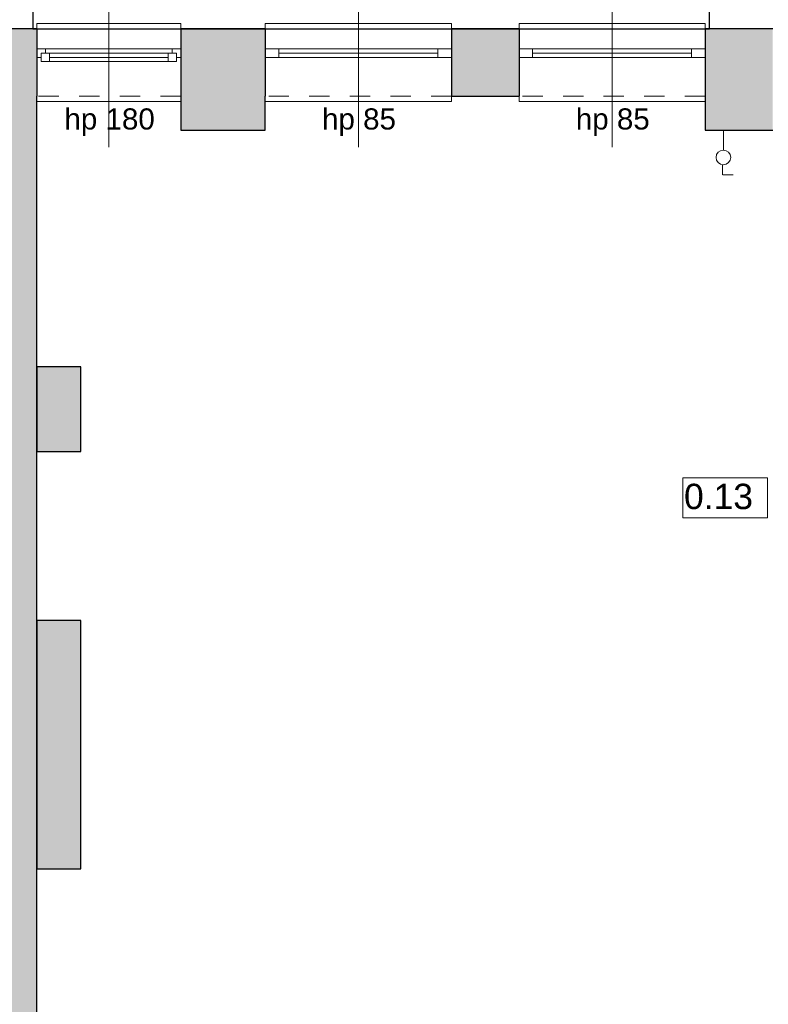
# Model space of a CAD drawing. Header units: centimetres. Extents: x -25572 to 23555, y -2435 to 15405.
# Tile 61 of 134: x 6653 to 7096, y 5530 to 6112. Entities that reach past the tile are written whole.
import ezdxf

# ---------------------------------------------------------------- set-up
doc = ezdxf.new("R2010")
doc.units = ezdxf.units.CM
doc.header["$MEASUREMENT"] = 0
doc.linetypes.add('Przerywana', pattern=[24, 12, -12])
for name, color, linetype, lineweight in [('820-G Rysunki Obrazki_Nr_pióra__4', 7, 'Continuous', 13), ('Nowe_210-A Pomieszczenia_Nr_pióra__41', 7, 'Continuous', 15), ('Nowe_220-A Ściany_Nr_pióra__19', 255, 'Continuous', 0), ('Nowe_220-A Ściany_Nr_pióra__23', 7, 'Continuous', 15), ('Nowe_220-A Ściany_Nr_pióra__27', 7, 'Continuous', 25), ('Nowe_220-A Ściany_Nr_pióra__3', 7, 'Continuous', 13), ('Nowe_220-A Ściany_Nr_pióra__7', 7, 'Continuous', 13), ('Nowe_450-K Stropy_Nr_pióra__21', 7, 'Continuous', 25)]:
    doc.layers.add(name, color=color, linetype=linetype, lineweight=lineweight)
doc.layers.add('Nowe_220-A Ściany_Nr_pióra__45', color=7, linetype='Continuous', lineweight=15, true_color=0x40a5ff)
doc.styles.add('STYL_AUTOMATYCZNY_6', font='arial.ttf')

msp = doc.modelspace()

# ---------------------------------------------------------------- hatches: boundary and pattern name
at = {"layer": 'Nowe_220-A Ściany_Nr_pióra__19', "linetype": 'Continuous', "lineweight": 0}
for points in [[(6329.38, 6107.14), (6329.38, 6067.14), (6663.38, 6067.14), (6663.38, 6107.14)], [(6748.38, 6107.14), (6748.38, 6067.14), (6798.38, 6067.14), (6798.38, 6107.14)], [(6908.38, 6107.14), (6908.38, 6067.14), (6948.38, 6067.14), (6948.38, 6107.14)], [(7058.38, 6067.14), (7098.38, 6067.14), (7098.38, 6090.14), (7098.38, 6095.14), (7098.38, 6107.14), (7058.38, 6107.14)], [(6639.38, 6067.14), (6639.38, 5610.14), (6663.38, 5610.14), (6663.38, 6067.14)], [(6748.38, 6067.14), (6748.38, 6047.14), (6798.38, 6047.14), (6798.38, 6067.14)], [(7058.38, 6067.14), (7058.38, 6047.14), (7098.38, 6047.14), (7098.38, 6067.14)], [(6689.38, 5857.14), (6689.38, 5907.14), (6663.38, 5907.14), (6663.38, 5857.14)], [(6689.38, 5610.14), (6689.38, 5757.14), (6663.38, 5757.14), (6663.38, 5610.14)], [(6663.38, 5490.14), (6663.38, 5610.14), (6639.38, 5610.14), (6639.38, 5490.14)]]:
    msp.add_hatch(color=255, dxfattribs=at).paths.add_polyline_path(points)

# ---------------------------------------------------------------- linework, layer by layer
at = {"layer": '820-G Rysunki Obrazki_Nr_pióra__4', "color": 7, "linetype": 'Continuous', "lineweight": 13}
for p, q in [((7069.17, 6045.06), (7069.17, 6047.14)), ((7069.17, 6035.19), (7069.17, 6045.06)), ((7068.65, 6020.65), (7068.65, 6026.53)), ((7068.82, 6020.65), (7074.88, 6020.65))]:
    msp.add_line(p, q, dxfattribs=at)
msp.add_circle((7069.17, 6030.97), 4.33, dxfattribs=at)
at = {"layer": 'Nowe_210-A Pomieszczenia_Nr_pióra__41', "color": 7, "linetype": 'Continuous', "lineweight": 15}
for p, q in [((7045.1, 5841.41), (7095.14, 5841.41)), ((7045.1, 5817.84), (7045.1, 5841.41)), ((7095.14, 5841.41), (7095.14, 5817.84)), ((7095.14, 5817.84), (7045.1, 5817.84))]:
    msp.add_line(p, q, dxfattribs=at)
at = {"layer": 'Nowe_220-A Ściany_Nr_pióra__23', "color": 7, "linetype": 'Continuous', "lineweight": 15}
for p, q in [((6663.38, 6095.14), (6668.38, 6095.14)), ((6668.38, 6092.64), (6665.88, 6092.64)), ((6665.88, 6092.64), (6665.88, 6090.14)), ((6665.88, 6092.64), (6670.88, 6092.64)), ((6665.88, 6087.64), (6665.88, 6092.64)), ((6668.38, 6095.14), (6668.38, 6092.64)), ((6670.88, 6092.64), (6670.88, 6087.64)), ((6670.88, 6092.64), (6740.88, 6092.64)), ((6740.88, 6087.64), (6740.88, 6092.64)), ((6740.88, 6092.64), (6745.88, 6092.64)), ((6743.38, 6092.64), (6743.38, 6095.14)), ((6743.38, 6095.14), (6748.38, 6095.14)), ((6745.88, 6092.64), (6743.38, 6092.64)), ((6745.88, 6090.14), (6745.88, 6092.64)), ((6745.88, 6092.64), (6745.88, 6087.64)), ((6798.38, 6095.14), (6806.38, 6095.14)), ((6806.38, 6095.14), (6806.38, 6090.14)), ((6900.38, 6090.14), (6900.38, 6095.14)), ((6900.38, 6095.14), (6908.38, 6095.14)), ((6948.38, 6095.14), (6956.38, 6095.14)), ((6956.38, 6095.14), (6956.38, 6090.14)), ((7050.38, 6090.14), (7050.38, 6095.14)), ((7050.38, 6095.14), (7058.38, 6095.14)), ((6665.88, 6090.14), (6663.38, 6090.14)), ((6670.88, 6087.64), (6665.88, 6087.64)), ((6740.88, 6090.14), (6670.88, 6090.14)), ((6740.88, 6087.64), (6670.88, 6087.64)), ((6745.88, 6087.64), (6740.88, 6087.64)), ((6748.38, 6090.14), (6745.88, 6090.14)), ((6806.38, 6090.14), (6798.38, 6090.14)), ((6908.38, 6090.14), (6900.38, 6090.14)), ((6956.38, 6090.14), (6948.38, 6090.14)), ((7058.38, 6090.14), (7050.38, 6090.14))]:
    msp.add_line(p, q, dxfattribs=at)
at = {"layer": 'Nowe_220-A Ściany_Nr_pióra__27', "color": 7, "linetype": 'Continuous', "lineweight": 25}
for p, q in [((6663.38, 6107.14), (6663.38, 6095.14)), ((6663.38, 6107.14), (6663.38, 6095.14)), ((6748.38, 6107.14), (6748.38, 6095.14)), ((6748.38, 6107.14), (6748.38, 6095.14)), ((6798.38, 6107.14), (6798.38, 6095.14)), ((6798.38, 6107.14), (6798.38, 6095.14)), ((6908.38, 6107.14), (6908.38, 6095.14)), ((6908.38, 6107.14), (6908.38, 6095.14)), ((6948.38, 6107.14), (6948.38, 6095.14)), ((6948.38, 6107.14), (6948.38, 6095.14)), ((7058.38, 6107.14), (7058.38, 6095.14)), ((7058.38, 6107.14), (7058.38, 6095.14)), ((6663.38, 6095.14), (6663.38, 6090.14)), ((6663.38, 6095.14), (6663.38, 6090.14)), ((6663.38, 6095.14), (6663.38, 6090.14)), ((6748.38, 6095.14), (6748.38, 6090.14)), ((6748.38, 6095.14), (6748.38, 6090.14)), ((6748.38, 6095.14), (6748.38, 6090.14)), ((6798.38, 6095.14), (6798.38, 6090.14)), ((6798.38, 6095.14), (6798.38, 6090.14)), ((6798.38, 6095.14), (6798.38, 6090.14)), ((6908.38, 6095.14), (6908.38, 6090.14)), ((6908.38, 6095.14), (6908.38, 6090.14)), ((6908.38, 6095.14), (6908.38, 6090.14)), ((6948.38, 6095.14), (6948.38, 6090.14)), ((6948.38, 6095.14), (6948.38, 6090.14)), ((6948.38, 6095.14), (6948.38, 6090.14)), ((7058.38, 6095.14), (7058.38, 6090.14)), ((7058.38, 6095.14), (7058.38, 6090.14)), ((7058.38, 6095.14), (7058.38, 6090.14)), ((6663.38, 6090.14), (6663.38, 6067.14)), ((6663.38, 6090.14), (6663.38, 6067.14)), ((6748.38, 6090.14), (6748.38, 6067.14)), ((6748.38, 6090.14), (6748.38, 6067.14)), ((6798.38, 6090.14), (6798.38, 6067.14)), ((6798.38, 6090.14), (6798.38, 6067.14)), ((6908.38, 6090.14), (6908.38, 6067.14)), ((6908.38, 6090.14), (6908.38, 6067.14)), ((6948.38, 6090.14), (6948.38, 6067.14)), ((6948.38, 6090.14), (6948.38, 6067.14)), ((7058.38, 6090.14), (7058.38, 6067.14)), ((7058.38, 6090.14), (7058.38, 6067.14))]:
    msp.add_line(p, q, dxfattribs=at)
for points in [[(6663.38, 6107.14), (6329.38, 6107.14)], [(6798.38, 6107.14), (6748.38, 6107.14)], [(6948.38, 6107.14), (6908.38, 6107.14)], [(7098.38, 6107.14), (7058.38, 6107.14)], [(6663.38, 5610.14), (6663.38, 6067.14)], [(6748.38, 6067.14), (6748.38, 6047.14)], [(6798.38, 6047.14), (6798.38, 6067.14)], [(6908.38, 6067.14), (6948.38, 6067.14)], [(7058.38, 6067.14), (7058.38, 6047.14)], [(6748.38, 6047.14), (6798.38, 6047.14)], [(7058.38, 6047.14), (7098.38, 6047.14)], [(6689.38, 5907.14), (6663.38, 5907.14)], [(6663.38, 5907.14), (6663.38, 5857.14)], [(6689.38, 5857.14), (6689.38, 5907.14)], [(6663.38, 5857.14), (6689.38, 5857.14)], [(6689.38, 5757.14), (6663.38, 5757.14)], [(6663.38, 5757.14), (6663.38, 5610.14)], [(6689.38, 5610.14), (6689.38, 5757.14)], [(6663.38, 5490.14), (6663.38, 5610.14)], [(6663.38, 5610.14), (6689.38, 5610.14)]]:
    msp.add_lwpolyline(points, dxfattribs=at)
at = {"layer": 'Nowe_220-A Ściany_Nr_pióra__3', "color": 7, "linetype": 'Continuous', "lineweight": 13}
for p, q in [((6748.38, 6110.14), (6663.38, 6110.14)), ((6663.38, 6110.14), (6663.38, 6107.14)), ((6748.38, 6107.14), (6748.38, 6110.14)), ((6908.38, 6110.14), (6798.38, 6110.14)), ((6798.38, 6110.14), (6798.38, 6107.14)), ((6908.38, 6107.14), (6908.38, 6110.14)), ((7058.38, 6110.14), (6948.38, 6110.14)), ((6948.38, 6110.14), (6948.38, 6107.14)), ((7058.38, 6107.14), (7058.38, 6110.14)), ((6668.38, 6095.14), (6743.38, 6095.14)), ((6806.38, 6095.14), (6900.38, 6095.14)), ((6900.38, 6092.64), (6806.38, 6092.64)), ((6956.38, 6095.14), (7050.38, 6095.14)), ((7050.38, 6092.64), (6956.38, 6092.64)), ((6740.88, 6087.64), (6670.88, 6087.64)), ((6900.38, 6090.14), (6806.38, 6090.14)), ((7050.38, 6090.14), (6956.38, 6090.14)), ((6663.38, 6064.14), (6663.38, 6067.14)), ((6748.38, 6064.14), (6663.38, 6064.14)), ((6748.38, 6067.14), (6748.38, 6064.14)), ((6798.38, 6064.14), (6798.38, 6067.14)), ((6908.38, 6064.14), (6798.38, 6064.14)), ((6908.38, 6067.14), (6908.38, 6064.14)), ((6948.38, 6064.14), (6948.38, 6067.14)), ((7058.38, 6064.14), (6948.38, 6064.14)), ((7058.38, 6067.14), (7058.38, 6064.14))]:
    msp.add_line(p, q, dxfattribs=at)
at = {"layer": 'Nowe_220-A Ściany_Nr_pióra__3', "color": 7, "linetype": 'Przerywana', "lineweight": 13}
for p, q in [((6748.38, 6107.14), (6663.38, 6107.14)), ((6908.38, 6107.14), (6798.38, 6107.14)), ((7058.38, 6107.14), (6948.38, 6107.14)), ((6748.38, 6067.14), (6663.38, 6067.14)), ((6908.38, 6067.14), (6798.38, 6067.14)), ((7058.38, 6067.14), (6948.38, 6067.14))]:
    msp.add_line(p, q, dxfattribs=at)
at = {"layer": 'Nowe_220-A Ściany_Nr_pióra__45', "color": 161, "linetype": 'Continuous', "lineweight": 15, "true_color": 0x40a5ff}
for p, q in [((6705.88, 6172.32), (6705.88, 6037.14)), ((6853.38, 6172.32), (6853.38, 6037.14)), ((7003.38, 6172.32), (7003.38, 6037.14))]:
    msp.add_line(p, q, dxfattribs=at)
at = {"layer": 'Nowe_450-K Stropy_Nr_pióra__21', "color": 7, "linetype": 'Continuous', "lineweight": 25, "flags": 128}
msp.add_lwpolyline([(6660.88, 6107.14), (7060.88, 6107.14), (7060.88, 6407.14), (6660.88, 6407.14)], close=True, dxfattribs=at)
msp.add_lwpolyline([(6660.88, 6107.14), (7060.88, 6107.14), (7060.88, 6407.14), (6660.88, 6407.14)], close=True, dxfattribs=at)

# ---------------------------------------------------------------- texts
at = {"layer": 'Nowe_210-A Pomieszczenia_Nr_pióra__41', "color": 7, "linetype": 'Continuous', "lineweight": 15, "insert": (7070.12, 5837.98), "char_height": 15, "attachment_point": 2, "style": 'STYL_AUTOMATYCZNY_6'}
msp.add_mtext('\\A1;{\\pqc;\\pt0,25;\\fArial|b0|i0|c238|p0;\\W1.000000;0.13\\fArial|b0|i0|c238|p0;\\W1.000000;\\A1{\\H.66x;\\S^  ;}\\fArial|b0|i0|c238|p0;\\W1.000000;\\fArial|b0|i0|c238|p0;\\W1.000000;\\A1{\\H.66x;\\S^  ;}}', dxfattribs=at)
at = {"layer": 'Nowe_220-A Ściany_Nr_pióra__7', "color": 7, "linetype": 'Continuous', "lineweight": 13, "char_height": 12.5, "attachment_point": 7, "style": 'STYL_AUTOMATYCZNY_6'}
for s, insert in [('\\A1;{\\pql;\\pt0;\\fArial|b0|i0|c238|p0;\\W1.000000;hp 180\\fArial|b0|i0|c238|p0;\\W1.000000;\\A1{\\H.66x;\\S^  ;}\\fArial|b0|i0|c238|p0;\\W1.000000;\\fArial|b0|i0|c238|p0;\\W1.000000;}', (6679.66, 6043.73)), ('\\A1;{\\pql;\\pt0;\\fArial|b0|i0|c238|p0;\\W1.000000;hp 85\\fArial|b0|i0|c238|p0;\\W1.000000;\\A1{\\H.66x;\\S^  ;}\\fArial|b0|i0|c238|p0;\\W1.000000;\\fArial|b0|i0|c238|p0;\\W1.000000;}', (6831.93, 6043.73)), ('\\A1;{\\pql;\\pt0;\\fArial|b0|i0|c238|p0;\\W1.000000;hp 85\\fArial|b0|i0|c238|p0;\\W1.000000;\\A1{\\H.66x;\\S^  ;}\\fArial|b0|i0|c238|p0;\\W1.000000;\\fArial|b0|i0|c238|p0;\\W1.000000;}', (6981.93, 6043.73))]:
    msp.add_mtext(s, dxfattribs=dict(at, insert=insert))

doc.saveas('drawing.dxf')
